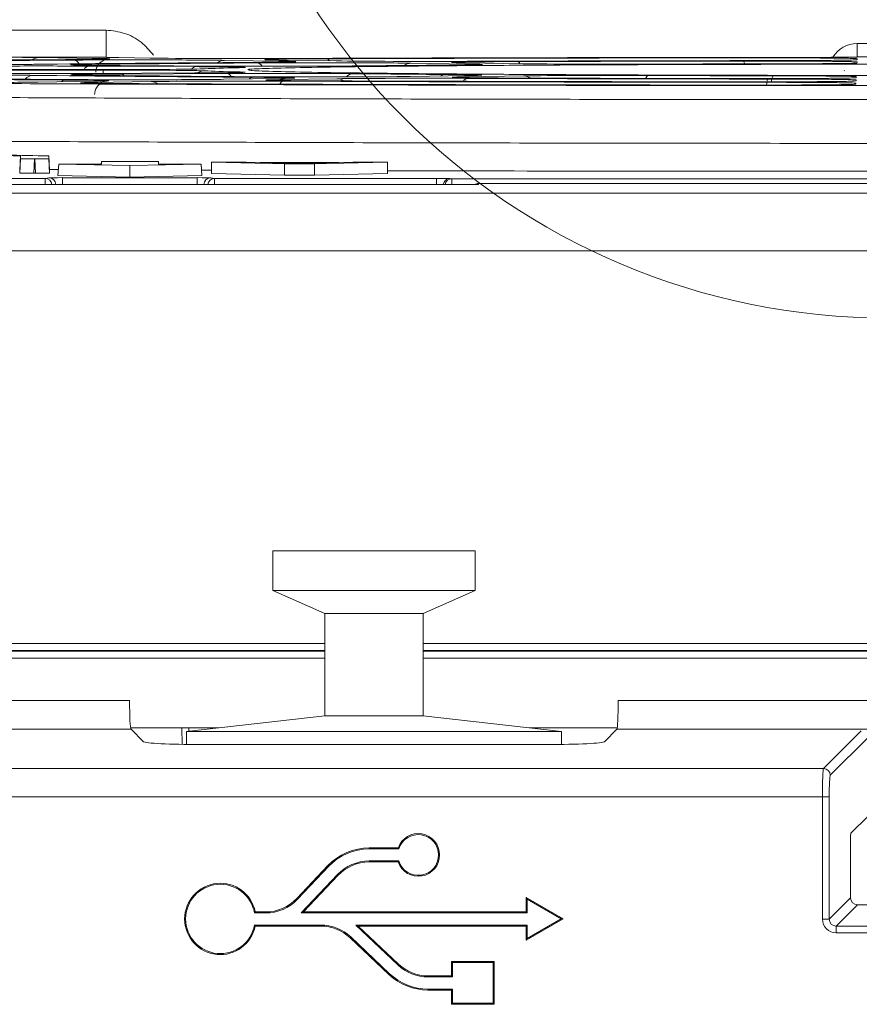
# Model space of a CAD drawing. Header units: millimetres. Extents: x 0 to 2100, y 0 to 1485.
# Tile 55 of 118: x 397 to 434, y 1252 to 1295. Entities that reach past the tile are written whole.
import ezdxf

# ---------------------------------------------------------------- set-up
doc = ezdxf.new("R2010")
doc.units = ezdxf.units.MM
doc.header["$LTSCALE"] = 5

msp = doc.modelspace()

# ---------------------------------------------------------------- linework, layer by layer
at = {"color": 7, "linetype": 'Continuous', "lineweight": 15}
for p, q in [((388.16, 1295.023), (400.623, 1295.023)), ((433.62, 1293.844), (433.62, 1294.436)), ((433.62, 1294.436), (436.357, 1294.436)), ((400.623, 1293.838), (388.16, 1293.838)), ((397.674, 1293.818), (400.181, 1293.78)), ((399.145, 1293.489), (399.144, 1293.489)), ((402.557, 1293.792), (401.18, 1293.813)), ((405.829, 1293.695), (408.343, 1293.657)), ((410.729, 1293.669), (408.212, 1293.707)), ((414.013, 1293.571), (416.543, 1293.533)), ((418.941, 1293.545), (416.407, 1293.583)), ((433.51, 1293.617), (433.609, 1293.625)), ((433.527, 1293.571), (433.526, 1293.571)), ((433.609, 1293.625), (433.606, 1293.578)), ((433.616, 1293.768), (433.614, 1293.721)), ((433.62, 1293.844), (433.62, 1293.838)), ((436.357, 1293.844), (433.62, 1293.844)), ((400.496, 1293.29), (395.432, 1293.29)), ((395.432, 1293.266), (400.496, 1293.266)), ((404.528, 1293.139), (399.86, 1293.115)), ((399.863, 1293.441), (404.558, 1293.418)), ((405.953, 1293.439), (401.255, 1293.462)), ((401.264, 1293.094), (405.929, 1293.118)), ((406.66, 1293.38), (406.462, 1293.371)), ((406.636, 1293.166), (406.636, 1293.166)), ((406.661, 1293.378), (406.661, 1293.378)), ((400.136, 1292.776), (397.625, 1292.738)), ((399.576, 1292.699), (399.57, 1292.7)), ((400.096, 1292.726), (402.603, 1292.764)), ((408.308, 1292.9), (405.791, 1292.862)), ((407.736, 1292.822), (407.723, 1292.823)), ((408.251, 1292.849), (410.765, 1292.887)), ((408.837, 1292.913), (408.819, 1292.912)), ((416.52, 1293.024), (413.986, 1292.985)), ((416.435, 1292.973), (418.965, 1293.011)), ((433.461, 1292.685), (433.56, 1292.692)), ((433.478, 1292.64), (433.477, 1292.64)), ((433.485, 1292.782), (433.485, 1292.782)), ((433.56, 1292.692), (433.557, 1292.646)), ((433.567, 1292.835), (433.565, 1292.789)), ((433.575, 1292.978), (433.572, 1292.931)), ((396.864, 1289.494), (396.831, 1288.869)), ((396.831, 1288.743), (396.864, 1289.368)), ((396.864, 1289.494), (396.864, 1289.368)), ((397.488, 1289.363), (397.455, 1288.738)), ((397.488, 1289.363), (397.489, 1289.363)), ((397.522, 1288.738), (397.489, 1289.363)), ((398.114, 1289.368), (398.114, 1289.494)), ((398.114, 1289.494), (398.146, 1288.869)), ((398.114, 1289.368), (398.146, 1288.743)), ((400.42, 1289.245), (400.414, 1289.135)), ((400.42, 1289.245), (400.42, 1289.135)), ((402.92, 1289.245), (400.42, 1289.245)), ((402.92, 1289.135), (402.92, 1289.245)), ((402.92, 1289.245), (402.925, 1289.135)), ((405.252, 1289.223), (405.252, 1288.723)), ((405.252, 1289.223), (408.459, 1289.153)), ((406.772, 1289.223), (405.252, 1289.223)), ((407.389, 1289.209), (406.772, 1289.223)), ((410.847, 1289.209), (407.389, 1289.209)), ((407.929, 1289.196), (410.308, 1289.196)), ((409.119, 1289.172), (407.929, 1289.196)), ((408.459, 1289.153), (408.459, 1288.653)), ((408.459, 1289.153), (409.78, 1289.153)), ((410.308, 1289.196), (409.119, 1289.172)), ((409.78, 1289.153), (412.986, 1289.223)), ((409.78, 1289.153), (409.78, 1288.653)), ((411.464, 1289.223), (410.847, 1289.209)), ((412.986, 1289.223), (411.464, 1289.223)), ((412.986, 1289.223), (412.986, 1288.723)), ((396.831, 1288.869), (396.831, 1288.743)), ((397.455, 1288.738), (397.522, 1288.738)), ((398.526, 1288.896), (398.145, 1288.897)), ((398.146, 1288.743), (398.146, 1288.869)), ((398.545, 1289.135), (398.505, 1288.636)), ((398.545, 1289.135), (401.67, 1289.07)), ((400.42, 1289.135), (398.545, 1289.135)), ((401.67, 1289.07), (404.795, 1289.135)), ((401.67, 1289.07), (401.67, 1288.569)), ((404.795, 1289.135), (402.92, 1289.135)), ((404.795, 1289.135), (404.834, 1288.636)), ((405.252, 1288.869), (404.815, 1288.87)), ((405.252, 1288.723), (408.459, 1288.653)), ((409.78, 1288.653), (412.986, 1288.723)), ((388.204, 1288.507), (397.947, 1288.507)), ((397.947, 1288.507), (398.114, 1288.535)), ((398.505, 1288.636), (401.67, 1288.569)), ((398.713, 1288.54), (404.626, 1288.54)), ((398.713, 1288.24), (398.713, 1288.54)), ((401.67, 1288.569), (404.834, 1288.636)), ((404.626, 1288.24), (404.626, 1288.54)), ((405.225, 1288.535), (405.392, 1288.507)), ((405.392, 1288.507), (415.135, 1288.507)), ((408.459, 1288.653), (409.78, 1288.653)), ((415.734, 1288.502), (415.809, 1288.49)), ((415.809, 1288.49), (488.837, 1288.49)), ((416.986, 1288.284), (416.984, 1288.235)), ((488.595, 1288.284), (416.986, 1288.284)), ((310.34, 1287.853), (493.062, 1287.853)), ((416.984, 1288.235), (386.418, 1288.235)), ((404.626, 1288.24), (398.713, 1288.24)), ((493.062, 1285.331), (310.34, 1285.331)), ((407.955, 1272.145), (416.83, 1272.145)), ((407.955, 1272.145), (407.955, 1270.395)), ((416.83, 1272.145), (407.955, 1272.145)), ((407.955, 1272.145), (407.955, 1272.145)), ((416.83, 1272.145), (416.83, 1270.395)), ((416.83, 1272.145), (416.83, 1272.145)), ((407.955, 1270.395), (416.83, 1270.395)), ((407.955, 1270.395), (410.236, 1269.395)), ((416.83, 1270.395), (414.548, 1269.395)), ((410.236, 1269.395), (414.548, 1269.395)), ((410.236, 1269.395), (410.236, 1264.895)), ((414.548, 1269.395), (414.548, 1264.895)), ((410.236, 1267.771), (386.642, 1267.771)), ((435.361, 1267.771), (414.548, 1267.771)), ((404.161, 1264.207), (410.236, 1264.895)), ((404.161, 1264.207), (410.236, 1264.895)), ((410.236, 1264.895), (414.548, 1264.895)), ((420.623, 1264.207), (414.548, 1264.895)), ((420.623, 1264.207), (414.548, 1264.895)), ((405.565, 1264.366), (401.702, 1264.366)), ((401.72, 1264.303), (402.264, 1263.759)), ((403.964, 1263.641), (403.957, 1264.366)), ((404.161, 1264.207), (420.623, 1264.207)), ((404.161, 1264.207), (404.161, 1263.638)), ((423.075, 1264.366), (419.22, 1264.366)), ((420.623, 1264.207), (420.623, 1263.638)), ((422.513, 1263.759), (423.057, 1264.303)), ((432.135, 1262.583), (433.794, 1264.242)), ((404.761, 1263.635), (420.016, 1263.635)), ((434.094, 1263.942), (432.435, 1262.283)), ((389.87, 1262.583), (432.135, 1262.583)), ((432.088, 1261.335), (389.917, 1261.335)), ((432.088, 1255.96), (432.088, 1261.335)), ((432.088, 1261.335), (432.388, 1261.335)), ((432.388, 1261.335), (432.388, 1255.96)), ((433.338, 1259.736), (434.094, 1260.492)), ((433.323, 1259.436), (433.323, 1256.895)), ((412.181, 1259.049), (412.181, 1259.093)), ((413.452, 1259.093), (412.181, 1259.093)), ((413.483, 1259.049), (412.181, 1259.049)), ((413.483, 1259.049), (413.452, 1259.093)), ((412.181, 1258.518), (413.483, 1258.518)), ((412.181, 1258.518), (412.181, 1258.474)), ((412.181, 1258.474), (413.452, 1258.474)), ((413.483, 1258.518), (413.452, 1258.474)), ((410.37, 1258.313), (409, 1256.866)), ((410.402, 1258.283), (409.032, 1256.836)), ((410.402, 1258.283), (410.37, 1258.313)), ((409.196, 1256.236), (410.788, 1257.918)), ((409.297, 1256.28), (410.819, 1257.888)), ((410.788, 1257.918), (410.819, 1257.888)), ((409.032, 1256.836), (409, 1256.866)), ((419.12, 1256.833), (419.077, 1256.908)), ((420.7, 1255.971), (419.077, 1256.908)), ((419.077, 1256.908), (419.077, 1256.28)), ((419.12, 1256.833), (419.12, 1256.236)), ((420.613, 1255.971), (419.12, 1256.833)), ((432.388, 1255.96), (433.323, 1256.895)), ((407.141, 1256.236), (407.177, 1256.28)), ((407.638, 1256.28), (407.177, 1256.28)), ((407.638, 1256.236), (407.638, 1256.28)), ((409.196, 1256.236), (409.297, 1256.28)), ((419.077, 1256.28), (409.297, 1256.28)), ((419.12, 1256.236), (419.077, 1256.28)), ((433.622, 1256.596), (432.687, 1255.661)), ((433.622, 1256.596), (438.413, 1256.596)), ((407.638, 1256.236), (407.141, 1256.236)), ((419.12, 1256.236), (409.196, 1256.236)), ((419.077, 1255.033), (420.7, 1255.971)), ((419.12, 1255.109), (420.613, 1255.971)), ((420.613, 1255.971), (420.7, 1255.971)), ((432.088, 1255.96), (432.388, 1255.96)), ((407.141, 1255.705), (410.053, 1255.705)), ((407.141, 1255.705), (407.177, 1255.661)), ((407.177, 1255.661), (410.053, 1255.661)), ((410.053, 1255.705), (410.053, 1255.661)), ((411.59, 1255.705), (419.12, 1255.705)), ((413.444, 1253.949), (411.59, 1255.705)), ((411.59, 1255.705), (411.699, 1255.661)), ((413.475, 1253.981), (411.699, 1255.661)), ((411.699, 1255.661), (419.077, 1255.661)), ((419.12, 1255.705), (419.077, 1255.661)), ((419.077, 1255.661), (419.077, 1255.033)), ((419.12, 1255.705), (419.12, 1255.109)), ((432.687, 1255.661), (447.496, 1255.661)), ((432.687, 1255.361), (432.687, 1255.661)), ((411.372, 1255.18), (411.342, 1255.148)), ((411.342, 1255.148), (413.049, 1253.532)), ((411.372, 1255.18), (413.079, 1253.563)), ((419.12, 1255.109), (419.077, 1255.033)), ((447.521, 1255.361), (432.687, 1255.361)), ((413.444, 1253.949), (413.475, 1253.981)), ((415.839, 1254.052), (415.795, 1254.096)), ((417.67, 1254.096), (415.795, 1254.096)), ((415.795, 1254.096), (415.795, 1253.468)), ((415.839, 1254.052), (415.839, 1253.424)), ((417.627, 1254.052), (415.839, 1254.052)), ((417.627, 1254.052), (417.67, 1254.096)), ((417.627, 1252.265), (417.627, 1254.052)), ((417.67, 1252.221), (417.67, 1254.096)), ((413.079, 1253.563), (413.049, 1253.532)), ((414.764, 1253.424), (414.764, 1253.468)), ((415.795, 1253.468), (414.764, 1253.468)), ((415.839, 1253.424), (414.764, 1253.424)), ((415.839, 1253.424), (415.795, 1253.468)), ((414.764, 1252.893), (415.839, 1252.893)), ((414.764, 1252.893), (414.764, 1252.849)), ((414.764, 1252.849), (415.795, 1252.849)), ((415.839, 1252.893), (415.795, 1252.849)), ((415.795, 1252.849), (415.795, 1252.221)), ((415.839, 1252.893), (415.839, 1252.265)), ((415.839, 1252.265), (415.795, 1252.221)), ((415.795, 1252.221), (417.67, 1252.221)), ((415.839, 1252.265), (417.627, 1252.265)), ((417.627, 1252.265), (417.67, 1252.221))]:
    msp.add_line(p, q, dxfattribs=at)
at = {"color": 8, "linetype": 'Continuous', "lineweight": 15}
for p, q in [((433.526, 1293.573), (433.606, 1293.578)), ((400.496, 1293.266), (400.496, 1293.119)), ((406.904, 1293.276), (406.885, 1293.281)), ((433.05, 1293.237), (433.056, 1293.25)), ((433.557, 1292.646), (433.477, 1292.642)), ((433.477, 1292.641), (433.557, 1292.646)), ((433.565, 1292.789), (433.485, 1292.784)), ((433.572, 1292.931), (433.493, 1292.928)), ((397.947, 1288.235), (397.947, 1288.507)), ((405.392, 1288.235), (405.392, 1288.507)), ((415.135, 1288.235), (415.135, 1288.507)), ((415.809, 1288.49), (415.809, 1288.235)), ((398.414, 1288.235), (398.413, 1288.235)), ((398.414, 1288.235), (398.414, 1288.235)), ((398.713, 1288.24), (398.713, 1288.235)), ((404.626, 1288.235), (404.626, 1288.24)), ((404.926, 1288.235), (404.925, 1288.235)), ((404.925, 1288.235), (404.925, 1288.235)), ((386.642, 1268.068), (410.236, 1268.068)), ((414.548, 1268.068), (435.361, 1268.068)), ((410.236, 1267.743), (386.642, 1267.743)), ((386.642, 1267.733), (410.236, 1267.733)), ((435.361, 1267.743), (414.548, 1267.743)), ((414.548, 1267.733), (435.361, 1267.733)), ((410.236, 1267.431), (386.642, 1267.431)), ((435.361, 1267.431), (414.548, 1267.431)), ((386.642, 1265.563), (401.658, 1265.563)), ((423.119, 1265.563), (435.361, 1265.563)), ((401.72, 1264.303), (386.642, 1264.303)), ((404.257, 1264.366), (404.258, 1264.218)), ((435.361, 1264.303), (423.057, 1264.303))]:
    msp.add_line(p, q, dxfattribs=at)
at = {"color": 8, "linetype": 'Continuous', "lineweight": 15, "flags": 128}
for points in [[(399.987, 1293.738), (400.08, 1293.769), (400.181, 1293.78)], [(408.149, 1293.614), (408.241, 1293.645), (408.343, 1293.657)], [(416.349, 1293.49), (416.441, 1293.521), (416.543, 1293.533)], [(400.096, 1292.726), (400.198, 1292.714), (400.289, 1292.684)], [(408.251, 1292.849), (408.353, 1292.837), (408.444, 1292.807)], [(416.435, 1292.973), (416.536, 1292.961), (416.628, 1292.931)]]:
    msp.add_lwpolyline(points, dxfattribs=at)
at = {"color": 7, "linetype": 'Continuous', "lineweight": 15, "flags": 128}
msp.add_lwpolyline([(412.392, 1272.145), (411.794, 1272.145), (411.287, 1272.145), (410.949, 1272.145), (410.83, 1272.145), (410.949, 1272.145), (411.287, 1272.145), (411.794, 1272.145), (412.392, 1272.145), (412.99, 1272.145), (413.497, 1272.145), (413.836, 1272.145), (413.955, 1272.145), (413.836, 1272.145), (413.497, 1272.145), (412.99, 1272.145), (412.392, 1272.145)], dxfattribs=at)
at = {"color": 7, "linetype": 'Continuous', "lineweight": 0}
msp.add_circle((434.989, 1312.501), 30.133, dxfattribs=at)
at = {"color": 8, "linetype": 'Continuous', "lineweight": 15}
for centre, radius, start, end in [((397.682, 1293.321), 0.497, 90.8479, 126.9302), ((399.163, 1293.394), 0.315, 28.1567, 84.4513), ((405.836, 1293.198), 0.497, 90.8513, 127.0852), ((407.205, 1293.256), 0.328, 33.4083, 85.6027), ((410.286, 1293.591), 0.174, 28.3011, 82.0946), ((414.02, 1293.073), 0.498, 90.8602, 127.4978), ((418.656, 1293.483), 0.16, 23.7338, 79.9951), ((428.478, 1293.53), 0.193, 2.3503, 43.6372), ((399.901, 1293.18), 0.263, 98.1807, 155.3697), ((401.248, 1292.884), 0.211, 41.2717, 85.7379), ((404.587, 1293.176), 0.243, 96.9831, 146.7873), ((404.968, 1292.623), 0.61, 90.1165, 120.086), ((405.894, 1292.864), 0.256, 27.5298, 82.2249), ((411.498, 1292.681), 0.428, 91.9376, 138.1541), ((415.508, 1292.776), 0.298, 92.0458, 129.6305), ((397.433, 1292.577), 0.459, 91.7543, 141.3192), ((398.834, 1292.572), 0.256, 92.9711, 134.8761), ((402.598, 1292.272), 0.492, 53.4951, 89.3403), ((407.106, 1292.681), 0.27, 92.6111, 133.0019), ((408.459, 1292.564), 0.22, 101.3008, 157.5372), ((410.759, 1292.395), 0.492, 53.4953, 89.3403), ((416.516, 1292.699), 0.21, 102.7717, 159.2124), ((418.959, 1292.519), 0.492, 53.4742, 89.34), ((424.504, 1292.844), 0.192, 106.3482, 162.8059), ((430.143, 1292.639), 0.505, 152.3818, 182.7103), ((430.234, 1292.776), 0.386, 141.4818, 182.7064), ((397.947, 1288.207), 0.3, 5.2916, 89.9332), ((405.392, 1288.207), 0.3, 90.0668, 174.7084), ((415.734, 1288.202), 0.3, 90.0664, 173.7565), ((415.809, 1288.19), 0.3, 90.0654, 171.352)]:
    msp.add_arc(centre, radius, start, end, dxfattribs=at)
at = {"color": 7, "linetype": 'Continuous', "lineweight": 15}
for centre, radius, start, end in [((395.301, 1182.071), 107.46, 88.50021, 90.49983), ((394.988, 1217.879), 71.64, 88.50021, 90.49983), ((398.114, 1288.235), 0.3, 359.9925, 89.9311), ((405.225, 1288.235), 0.3, 90.0689, 180.0075), ((432.134, 1262.282), 0.301, 0.1836, 89.8164), ((414.337, 1258.783), 0.938, 199.2688, 160.7312), ((414.337, 1258.783), 0.894, 197.2899, 162.7101), ((412.181, 1256.599), 2.494, 90, 136.5694), ((412.181, 1256.599), 2.45, 90, 136.5694), ((412.181, 1256.599), 1.919, 90, 136.5694), ((412.181, 1256.599), 1.875, 90, 136.5694), ((405.642, 1255.971), 1.566, 11.3969, 348.6031), ((405.642, 1255.971), 1.522, 10.052, 349.948), ((407.638, 1258.155), 1.875, 270, 316.5694), ((407.638, 1258.155), 1.919, 270, 316.5694), ((410.053, 1253.786), 1.919, 46.5694, 90), ((410.053, 1253.786), 1.875, 46.5694, 90), ((414.764, 1255.343), 1.919, 226.5694, 270), ((414.764, 1255.343), 1.875, 226.5694, 270), ((414.764, 1255.343), 2.494, 226.5694, 270), ((414.764, 1255.343), 2.45, 226.5694, 270)]:
    msp.add_arc(centre, radius, start, end, dxfattribs=at)
at = {"color": 8, "linetype": 'Continuous', "lineweight": 15}
for centre, major_axis, ratio, start_param, end_param in [((433.62, 1293.185), (0.035, 1.25), 0.999504, 0.028186, 1.056476), ((396.227, 1293.76), (4.565, 0), 0.008727, 6.207242, 6.806388), ((412.163, 1293.727), (4.563, 0), 0.008727, 2.644985, 3.220006), ((404.394, 1293.637), (4.558, 0), 0.008727, 6.207191, 6.806388), ((420.352, 1293.603), (4.557, 0), 0.008727, 2.634796, 3.220062), ((412.6, 1293.513), (4.552, 0), 0.008727, 6.207139, 6.806388), ((412.6, 1293.043), (4.527, 0), 0.008727, 6.234364, 6.60339), ((396.227, 1292.796), (4.514, 0), 0.008727, 6.141511, 7.242043), ((404.002, 1292.706), (4.51, 0), 0.008727, 2.61839, 3.269101), ((412.163, 1292.829), (4.516, 0), 0.008727, 2.61839, 3.287348), ((404.394, 1292.919), (4.521, 0), 0.008727, 6.120838, 6.678017), ((420.352, 1292.953), (4.523, 0), 0.008727, 2.61839, 3.222986)]:
    msp.add_ellipse(centre, major_axis=major_axis, ratio=ratio, start_param=start_param, end_param=end_param, dxfattribs=at)
at = {"color": 7, "linetype": 'Continuous', "lineweight": 15}
for centre, major_axis, ratio, start_param, end_param in [((434.989, 1293.278), (62.96, 0), 0.008727, 2.182209, 2.531829), ((434.989, 1293.278), (60.79, 0), 0.008727, 2.200417, 2.515989), ((393.718, 1293.798), (4.567, 0), 0.008727, 0.523203, 2.176644), ((434.989, 1293.278), (46.71, 0), 0.008727, 2.210237, 2.504372), ((396.227, 1293.76), (4.565, 0), 0.008727, 5.323802, 6.207242), ((401.879, 1293.675), (4.56, 0), 0.008727, 0.523203, 2.200417), ((434.989, 1293.278), (44.54, 0), 0.008727, 2.243668, 2.474235), ((406.511, 1293.812), (4.568, 0), 0.008727, 3.665587, 5.147718), ((404.394, 1293.637), (4.558, 0), 0.008727, 5.351829, 6.207191), ((410.068, 1293.551), (4.554, 0), 0.008727, 0.523203, 2.243668), ((412.163, 1293.727), (4.563, 0), 0.008727, 3.220006, 3.665587), ((412.163, 1293.727), (4.563, 0), 0.008727, 1.988828, 2.644985), ((434.989, 1293.278), (62.96, 0), 0.008727, 1.611573, 2.006125), ((434.989, 1293.278), (60.79, 0), 0.008727, 1.672692, 1.988828), ((414.678, 1293.689), (4.561, 0), 0.008727, 3.665587, 5.119692), ((434.989, 1293.278), (30.46, 0), 0.008727, 2.26457, 2.451029), ((412.6, 1293.513), (4.552, 0), 0.008727, 5.406163, 6.207139), ((420.352, 1293.603), (4.557, 0), 0.008727, 3.220062, 3.665587), ((420.352, 1293.603), (4.557, 0), 0.008727, 1.945574, 2.634796), ((434.989, 1293.278), (46.71, 0), 0.008727, 1.683517, 1.978099), ((434.989, 1293.278), (44.54, 0), 0.008727, 1.714342, 1.945574), ((422.884, 1293.565), (4.555, 0), 0.008727, 3.665587, 5.065362), ((434.989, 1293.278), (30.46, 0), 0.008727, 1.73673, 1.92377), ((400.496, 1293.33), (4.542, 0), 0.008727, 4.712389, 6.112267), ((400.496, 1293.226), (4.537, 0), 0.008727, 0.170017, 1.570796), ((434.989, 1293.278), (30.46, 0), 0.008727, 3.311609, 3.49785), ((434.989, 1293.278), (30.46, 0), 0.008727, 2.783309, 2.970675), ((434.989, 1293.278), (30.46, 0), 0.008727, 3.830949, 4.01803), ((412.6, 1293.043), (4.527, 0), 0.008727, 0.320204, 0.876438), ((434.989, 1293.278), (62.96, 0), 0.008727, 3.750577, 4.100451), ((434.989, 1293.278), (60.79, 0), 0.008727, 3.768007, 4.083307), ((393.718, 1292.758), (4.512, 0), 0.008727, 4.107062, 5.75919), ((434.989, 1293.278), (46.71, 0), 0.008727, 3.777891, 4.072403), ((401.879, 1292.881), (4.519, 0), 0.008727, 4.083307, 5.75919), ((404.002, 1292.706), (4.51, 0), 0.008727, 3.269101, 4.270974), ((434.989, 1293.278), (44.54, 0), 0.008727, 3.809588, 4.040087), ((396.227, 1292.796), (4.514, 0), 0.008727, 5.75919, 6.141511), ((434.989, 1293.278), (77.04, 0), 0.008727, 4.270974, 4.632461), ((406.511, 1292.744), (4.512, 0), 0.008727, 1.135081, 2.61839), ((404.394, 1292.919), (4.521, 0), 0.008727, 0.394831, 0.93081), ((410.068, 1293.005), (4.525, 0), 0.008727, 4.040087, 5.75919), ((412.163, 1292.829), (4.516, 0), 0.008727, 3.287348, 4.294728), ((404.394, 1292.919), (4.521, 0), 0.008727, 5.75919, 6.120838), ((434.989, 1293.278), (62.96, 0), 0.008727, 4.276674, 4.626201), ((434.989, 1293.278), (60.79, 0), 0.008727, 4.294728, 4.6095), ((414.678, 1292.867), (4.518, 0), 0.008727, 1.163131, 2.61839), ((420.352, 1292.953), (4.523, 0), 0.008727, 3.222986, 4.337946), ((434.989, 1293.278), (46.71, 0), 0.008727, 4.304723, 4.598823), ((412.6, 1293.043), (4.527, 0), 0.008727, 5.75919, 6.234364), ((434.989, 1293.278), (44.54, 0), 0.008727, 4.337946, 4.567815), ((422.884, 1292.992), (4.525, 0), 0.008727, 1.217507, 2.61839), ((434.989, 1293.278), (30.46, 0), 0.008727, 4.359099, 4.545636), ((397.489, 1289.368), (0.626, 0), 0.008727, 3.141592, 4.70965), ((397.488, 1289.368), (0.626, 0), 0.008727, 4.715128, 6.283186), ((397.457, 1288.743), (0.626, 0), 0.008727, 3.141592, 4.70965), ((397.52, 1288.743), (0.626, 0), 0.008727, 4.715128, 6.283186), ((398.713, 1288.535), (0.6, 0), 0.008727, 1.570796, 3.089233), ((404.626, 1288.535), (0.6, 0), 0.008727, 0.05236, 1.570796), ((415.135, 1288.502), (0.6, 0), 0.008727, 0.05236, 1.570796), ((416.986, 1287.984), (-0.207, 0.219), 0.991299, 5.519603, 6.11137), ((398.713, 1288.235), (0.3, 0), 0.017454, 1.570796, 3.089233), ((404.626, 1288.235), (0.3, 0), 0.017454, 0.05236, 1.570796), ((401.723, 1265.552), (0, 1.25), 0.052408, 1.56207, 3.089233), ((423.054, 1265.552), (0, 1.25), 0.052408, 3.193953, 4.721116), ((404.761, 1263.766), (2.5, 0), 0.052408, 3.193953, 4.712389), ((420.016, 1263.766), (2.5, 0), 0.052408, 4.712389, 6.230825), ((432.138, 1261.335), (0, 1.25), 0.03983, 0.05236, 1.570796), ((432.437, 1261.335), (0, 0.95), 0.052408, 0.05236, 1.570796), ((433.338, 1259.436), (0, 0.3), 0.052408, 0.05236, 1.570796), ((433.623, 1256.896), (0.213, 0.213), 0.997265, 2.357564, 3.925621), ((432.689, 1255.962), (0.425, 0.425), 0.997265, 2.357564, 3.925621), ((432.689, 1255.962), (0.214, 0.214), 0.991846, 2.357564, 3.925621)]:
    msp.add_ellipse(centre, major_axis=major_axis, ratio=ratio, start_param=start_param, end_param=end_param, dxfattribs=at)
msp.add_open_spline([(400.623, 1295.023), (400.623, 1294.867), (400.623, 1294.554), (400.623, 1294.166), (400.623, 1293.895), (400.623, 1293.857), (400.623, 1293.838)], degree=3, dxfattribs=at)
at = {"color": 8, "linetype": 'Continuous', "lineweight": 15}
for points, knots in [([(400.623, 1295.023), (400.898, 1294.993), (401.449, 1294.933), (402.19, 1294.535), (402.537, 1294.12), (402.708, 1293.917)], [0, 0, 0, 0, 0.338542, 0.675963, 1, 1, 1, 1]), ([(399.145, 1293.491), (399.113, 1293.492), (398.984, 1293.497), (399.153, 1293.503), (399.281, 1293.506)], [0, 0, 0, 0, 0.251125, 1, 1, 1, 1]), ([(433.62, 1293.838), (433.613, 1293.836), (433.605, 1293.835), (433.51, 1293.833), (433.488, 1293.833)], [0, 0, 0, 0, 0.76882, 1, 1, 1, 1]), ([(433.614, 1293.721), (433.616, 1293.719), (433.619, 1293.717), (433.536, 1293.715), (433.504, 1293.714)], [0, 0, 0, 0, 0.6044269, 1, 1, 1, 1]), ([(433.606, 1293.578), (433.607, 1293.577), (433.61, 1293.575), (433.557, 1293.574), (433.526, 1293.573)], [0, 0, 0, 0, 0.418066, 1, 1, 1, 1]), ([(399.161, 1293.057), (399.125, 1293.059), (399.01, 1293.064), (399.205, 1293.07), (399.339, 1293.073)], [0, 0, 0, 0, 0.315125, 1, 1, 1, 1]), ([(406.441, 1293.185), (406.467, 1293.185), (406.653, 1293.18), (406.809, 1293.174), (406.665, 1293.168), (406.635, 1293.167)], [0, 0, 0, 0, 0.113224, 0.816956, 1, 1, 1, 1]), ([(406.547, 1293.395), (406.666, 1293.391), (406.824, 1293.386), (406.692, 1293.381), (406.66, 1293.38)], [0, 0, 0, 0, 0.757634, 1, 1, 1, 1])]:
    msp.add_open_spline(points, degree=3, knots=knots, dxfattribs=at)
at = {"color": 7, "linetype": 'Continuous', "lineweight": 15}
for points, knots in [([(397.445, 1293.52), (397.347, 1293.519), (396.946, 1293.515), (396.02, 1293.509), (394.608, 1293.505), (393.097, 1293.505), (392.198, 1293.508), (391.748, 1293.51)], [0, 0, 0, 0, 0.074175, 0.305459, 0.536823, 0.768417, 1, 1, 1, 1]), ([(401.255, 1293.462), (400.825, 1293.465), (399.999, 1293.47), (399.285, 1293.481), (399.186, 1293.488), (399.145, 1293.491)], [0, 0, 0, 0, 0.390642, 0.750089, 1, 1, 1, 1]), ([(399.281, 1293.506), (399.287, 1293.507), (399.366, 1293.511), (399.699, 1293.515), (400.005, 1293.519)], [0, 0, 0, 0, 0.083976, 1, 1, 1, 1]), ([(400.178, 1293.168), (400.177, 1293.196), (400.173, 1293.293), (400.237, 1293.439), (400.341, 1293.577), (400.453, 1293.665), (400.554, 1293.715), (400.628, 1293.739), (400.671, 1293.748), (400.695, 1293.752), (400.701, 1293.752), (400.704, 1293.753)], [0, 0, 0, 0, 0.082903, 0.288059, 0.454347, 0.594979, 0.711314, 0.797387, 0.861954, 0.933349, 1, 1, 1, 1]), ([(401.18, 1293.813), (401.028, 1293.816), (400.728, 1293.821), (400.526, 1293.83), (400.59, 1293.836), (400.623, 1293.838)], [0, 0, 0, 0, 0.33669, 0.662046, 1, 1, 1, 1]), ([(406.885, 1293.281), (406.868, 1293.285), (406.78, 1293.302), (407.403, 1293.332), (408.795, 1293.372), (410.98, 1293.409), (413.844, 1293.442), (417.3, 1293.471), (421.266, 1293.494), (425.615, 1293.511), (430.236, 1293.522), (433.404, 1293.523), (434.989, 1293.524)], [0, 0, 0, 0, 0.025266, 0.133595, 0.241898, 0.350202, 0.458496, 0.566791, 0.675089, 0.783387, 0.891693, 1, 1, 1, 1]), ([(428.617, 1293.663), (429.151, 1293.663), (430.178, 1293.663), (431.603, 1293.658), (432.711, 1293.65), (433.465, 1293.638), (433.561, 1293.629), (433.609, 1293.625)], [0, 0, 0, 0, 0.212653, 0.408986, 0.605675, 0.802848, 1, 1, 1, 1]), ([(428.805, 1293.806), (429.278, 1293.806), (430.243, 1293.806), (431.61, 1293.801), (432.719, 1293.792), (433.472, 1293.781), (433.568, 1293.772), (433.616, 1293.768)], [0, 0, 0, 0, 0.193296, 0.394499, 0.596029, 0.798024, 1, 1, 1, 1]), ([(433.504, 1293.714), (433.421, 1293.711), (433.234, 1293.703), (432.391, 1293.693), (431.187, 1293.686), (430.219, 1293.684), (429.734, 1293.683)], [0, 0, 0, 0, 0.208074, 0.471838, 0.735926, 1, 1, 1, 1]), ([(433.526, 1293.573), (433.464, 1293.57), (433.324, 1293.562), (432.545, 1293.552), (431.391, 1293.543), (430.435, 1293.541), (429.957, 1293.54)], [0, 0, 0, 0, 0.204578, 0.469521, 0.734767, 1, 1, 1, 1]), ([(433.488, 1293.833), (433.446, 1293.832), (433.342, 1293.83), (433.043, 1293.828), (432.712, 1293.827), (432.497, 1293.827), (432.422, 1293.827)], [0, 0, 0, 0, 0.216177, 0.525005, 0.833825, 1, 1, 1, 1]), ([(433.57, 1293.835), (433.57, 1293.835), (433.573, 1293.835), (433.553, 1293.834), (433.514, 1293.833), (433.488, 1293.833)], [0, 0, 0, 0, 0.01936, 0.361539, 1, 1, 1, 1]), ([(433.534, 1293.714), (433.535, 1293.714), (433.538, 1293.715), (433.516, 1293.714), (433.504, 1293.713)], [0, 0, 0, 0, 0.452939, 1, 1, 1, 1]), ([(356.436, 1293.182), (356.831, 1293.161), (357.62, 1293.12), (359.629, 1293.059), (362.261, 1292.999), (365.445, 1292.943), (369.037, 1292.892), (372.974, 1292.845), (377.395, 1292.801), (382.232, 1292.76), (387.396, 1292.723), (392.891, 1292.69), (398.742, 1292.661), (404.853, 1292.637), (411.12, 1292.617), (417.553, 1292.602), (424.173, 1292.591), (430.872, 1292.586), (437.535, 1292.585), (444.181, 1292.59), (450.826, 1292.599), (457.356, 1292.613), (463.664, 1292.632), (469.773, 1292.655), (475.691, 1292.683), (481.317, 1292.715), (486.559, 1292.751), (491.443, 1292.791), (495.97, 1292.834), (500.056, 1292.881), (503.64, 1292.93), (506.751, 1292.981), (509.364, 1293.035), (511.906, 1293.102), (512.922, 1293.152), (513.541, 1293.182)], [0, 0, 0, 0, 0.031614, 0.063228, 0.095941, 0.128655, 0.157694, 0.186734, 0.216617, 0.246501, 0.275538, 0.304576, 0.334457, 0.364338, 0.393375, 0.422411, 0.452291, 0.482171, 0.51121, 0.540249, 0.570132, 0.600015, 0.629051, 0.658087, 0.687967, 0.717846, 0.746886, 0.775926, 0.80581, 0.835694, 0.864732, 0.89377, 0.923651, 0.953532, 1, 1, 1, 1]), ([(391.722, 1293.046), (391.862, 1293.047), (392.433, 1293.049), (393.564, 1293.052), (395.043, 1293.051), (396.427, 1293.045), (397.088, 1293.039), (397.419, 1293.036)], [0, 0, 0, 0, 0.075132, 0.306077, 0.537143, 0.76858, 1, 1, 1, 1]), ([(399.86, 1293.115), (399.37, 1293.114), (398.429, 1293.11), (396.876, 1293.11), (395.482, 1293.115), (394.296, 1293.123), (393.843, 1293.13), (393.616, 1293.134)], [0, 0, 0, 0, 0.213155, 0.409611, 0.606217, 0.803115, 1, 1, 1, 1]), ([(393.622, 1293.422), (393.872, 1293.426), (394.352, 1293.434), (395.595, 1293.443), (397.002, 1293.447), (398.514, 1293.447), (399.413, 1293.443), (399.863, 1293.441)], [0, 0, 0, 0, 0.213258, 0.409549, 0.606074, 0.803047, 1, 1, 1, 1]), ([(400.022, 1293.037), (399.718, 1293.041), (399.245, 1293.048), (399.183, 1293.055), (399.161, 1293.057)], [0, 0, 0, 0, 0.643743, 1, 1, 1, 1]), ([(399.339, 1293.073), (399.351, 1293.074), (399.454, 1293.079), (400.086, 1293.087), (400.871, 1293.092), (401.264, 1293.094)], [0, 0, 0, 0, 0.063269, 0.531653, 1, 1, 1, 1]), ([(406.635, 1293.167), (406.583, 1293.164), (406.459, 1293.157), (405.724, 1293.146), (404.927, 1293.141), (404.528, 1293.139)], [0, 0, 0, 0, 0.269845, 0.634933, 1, 1, 1, 1]), ([(404.558, 1293.418), (404.627, 1293.417), (405.116, 1293.415), (405.873, 1293.408), (406.468, 1293.4), (406.54, 1293.396), (406.547, 1293.395)], [0, 0, 0, 0, 0.072752, 0.51202, 0.951622, 1, 1, 1, 1]), ([(405.929, 1293.118), (406, 1293.118), (406.499, 1293.12), (407.536, 1293.123), (409.021, 1293.123), (410.434, 1293.118), (411.134, 1293.112), (411.484, 1293.109)], [0, 0, 0, 0, 0.0401051, 0.2798479, 0.5196708, 0.7598435, 1, 1, 1, 1]), ([(411.507, 1293.447), (411.456, 1293.447), (411.086, 1293.443), (410.227, 1293.437), (408.814, 1293.433), (407.303, 1293.433), (406.403, 1293.437), (405.953, 1293.439)], [0, 0, 0, 0, 0.038873, 0.279011, 0.519201, 0.759606, 1, 1, 1, 1]), ([(463.073, 1293.276), (463.071, 1293.267), (463.064, 1293.245), (462.137, 1293.209), (460.45, 1293.17), (457.992, 1293.134), (454.902, 1293.102), (451.233, 1293.076), (447.114, 1293.055), (442.643, 1293.04), (437.576, 1293.032), (432.397, 1293.032), (427.331, 1293.04), (422.86, 1293.055), (418.742, 1293.076), (415.074, 1293.102), (411.986, 1293.134), (409.528, 1293.17), (407.841, 1293.209), (406.914, 1293.245), (406.907, 1293.267), (406.904, 1293.276)], [0, 0, 0, 0, 0.0343432, 0.088336, 0.1423289, 0.1963521, 0.2503753, 0.3043771, 0.3583795, 0.4123827, 0.4663865, 0.5336851, 0.5876817, 0.6416782, 0.6956735, 0.7496687, 0.8036633, 0.8576577, 0.9116591, 0.9656603, 1, 1, 1, 1]), ([(400.12, 1292.193), (400.128, 1292.266), (400.145, 1292.4), (400.244, 1292.56), (400.354, 1292.668), (400.462, 1292.733), (400.55, 1292.767), (400.605, 1292.78), (400.638, 1292.786), (400.661, 1292.789), (400.67, 1292.79), (400.658, 1292.789), (400.652, 1292.789)], [0, 0, 0, 0, 0.165198, 0.303746, 0.41955, 0.517044, 0.59373, 0.647736, 0.69718, 0.764477, 0.885493, 1, 1, 1, 1]), ([(433.493, 1292.928), (433.448, 1292.924), (433.345, 1292.917), (432.591, 1292.906), (431.461, 1292.898), (430.053, 1292.893), (429.065, 1292.893), (428.572, 1292.894)], [0, 0, 0, 0, 0.163674, 0.372359, 0.581329, 0.790673, 1, 1, 1, 1]), ([(433.485, 1292.784), (433.452, 1292.782), (433.366, 1292.775), (432.699, 1292.765), (431.612, 1292.756), (430.228, 1292.751), (429.239, 1292.751), (428.745, 1292.751)], [0, 0, 0, 0, 0.134217, 0.350286, 0.56662, 0.783318, 1, 1, 1, 1]), ([(433.477, 1292.642), (433.45, 1292.639), (433.372, 1292.633), (432.753, 1292.623), (431.689, 1292.614), (430.32, 1292.608), (429.332, 1292.608), (428.837, 1292.608)], [0, 0, 0, 0, 0.116035, 0.33666, 0.557539, 0.778777, 1, 1, 1, 1]), ([(429.569, 1292.73), (429.764, 1292.73), (430.445, 1292.729), (431.555, 1292.725), (432.663, 1292.717), (433.416, 1292.705), (433.512, 1292.697), (433.56, 1292.692)], [0, 0, 0, 0, 0.09154, 0.318305, 0.545278, 0.772648, 1, 1, 1, 1]), ([(429.695, 1292.873), (429.851, 1292.873), (430.49, 1292.872), (431.562, 1292.868), (432.67, 1292.859), (433.423, 1292.848), (433.519, 1292.839), (433.567, 1292.835)], [0, 0, 0, 0, 0.074449, 0.305502, 0.536749, 0.768383, 1, 1, 1, 1]), ([(429.933, 1293.016), (430.011, 1293.016), (430.57, 1293.015), (431.57, 1293.011), (432.678, 1293.003), (433.431, 1292.991), (433.527, 1292.982), (433.575, 1292.978)], [0, 0, 0, 0, 0.039294, 0.279167, 0.519203, 0.75961, 1, 1, 1, 1]), ([(514.16, 1292.568), (513.537, 1292.538), (512.524, 1292.488), (510.013, 1292.423), (507.427, 1292.369), (504.283, 1292.317), (500.643, 1292.267), (496.57, 1292.221), (492.069, 1292.178), (487.115, 1292.138), (481.786, 1292.102), (476.175, 1292.07), (470.279, 1292.042), (464.072, 1292.018), (457.655, 1291.999), (451.139, 1291.985), (444.51, 1291.976), (437.749, 1291.971), (430.968, 1291.972), (424.281, 1291.977), (417.668, 1291.987), (411.115, 1292.002), (404.735, 1292.022), (398.631, 1292.047), (392.779, 1292.075), (387.173, 1292.108), (381.912, 1292.145), (377.079, 1292.186), (372.647, 1292.229), (368.621, 1292.276), (365.688, 1292.318), (363.156, 1292.359), (360.981, 1292.4), (358.762, 1292.453), (356.948, 1292.509), (356.195, 1292.548), (355.817, 1292.568)], [0, 0, 0, 0, 0.046468, 0.075505, 0.104542, 0.134423, 0.164304, 0.193344, 0.222383, 0.252267, 0.28215, 0.311186, 0.340222, 0.370101, 0.39998, 0.429019, 0.458058, 0.48794, 0.517822, 0.546859, 0.575895, 0.605774, 0.635654, 0.664691, 0.693728, 0.723609, 0.75349, 0.782529, 0.811568, 0.841451, 0.871334, 0.884961, 0.912231, 0.939668, 0.969721, 1, 1, 1, 1]), ([(355.784, 1290.658), (355.916, 1290.65), (356.377, 1290.623), (357.523, 1290.577), (359.483, 1290.52), (362.011, 1290.464), (365.064, 1290.41), (368.584, 1290.36), (372.566, 1290.312), (377.035, 1290.267), (381.921, 1290.225), (387.138, 1290.187), (392.687, 1290.154), (398.593, 1290.124), (404.761, 1290.099), (411.085, 1290.079), (417.575, 1290.064), (424.253, 1290.053), (431.008, 1290.047), (437.727, 1290.047), (444.427, 1290.052), (451.124, 1290.061), (457.705, 1290.076), (464.061, 1290.095), (470.215, 1290.119), (476.176, 1290.148), (481.84, 1290.181), (487.116, 1290.218), (492.032, 1290.258), (496.585, 1290.303), (500.694, 1290.351), (504.296, 1290.401), (507.42, 1290.454), (510.041, 1290.509), (512.569, 1290.577), (513.581, 1290.627), (514.193, 1290.658)], [0, 0, 0, 0, 0.011583, 0.040617, 0.069652, 0.099529, 0.129407, 0.158447, 0.187486, 0.21737, 0.247253, 0.27629, 0.305327, 0.335207, 0.365088, 0.394124, 0.423161, 0.453041, 0.482921, 0.511959, 0.540998, 0.57088, 0.600762, 0.629798, 0.658834, 0.688713, 0.718592, 0.747632, 0.776672, 0.806555, 0.836438, 0.865476, 0.894513, 0.924394, 0.954275, 1, 1, 1, 1]), ([(501.864, 1289.126), (501.802, 1289.125), (500.155, 1289.102), (496.112, 1289.06), (489.782, 1289.003), (482.666, 1288.952), (474.961, 1288.909), (466.751, 1288.874), (458.145, 1288.847), (449.238, 1288.829), (440.158, 1288.819), (431.001, 1288.818), (421.934, 1288.828), (415.89, 1288.837), (412.995, 1288.846), (412.986, 1288.846)], [0, 0, 0, 0, 0.003507, 0.093971, 0.184723, 0.275187, 0.365639, 0.456379, 0.546831, 0.637291, 0.728039, 0.818499, 0.908953, 0.999695, 1, 1, 1, 1])]:
    msp.add_open_spline(points, degree=3, knots=knots, dxfattribs=at)

doc.saveas('drawing.dxf')
